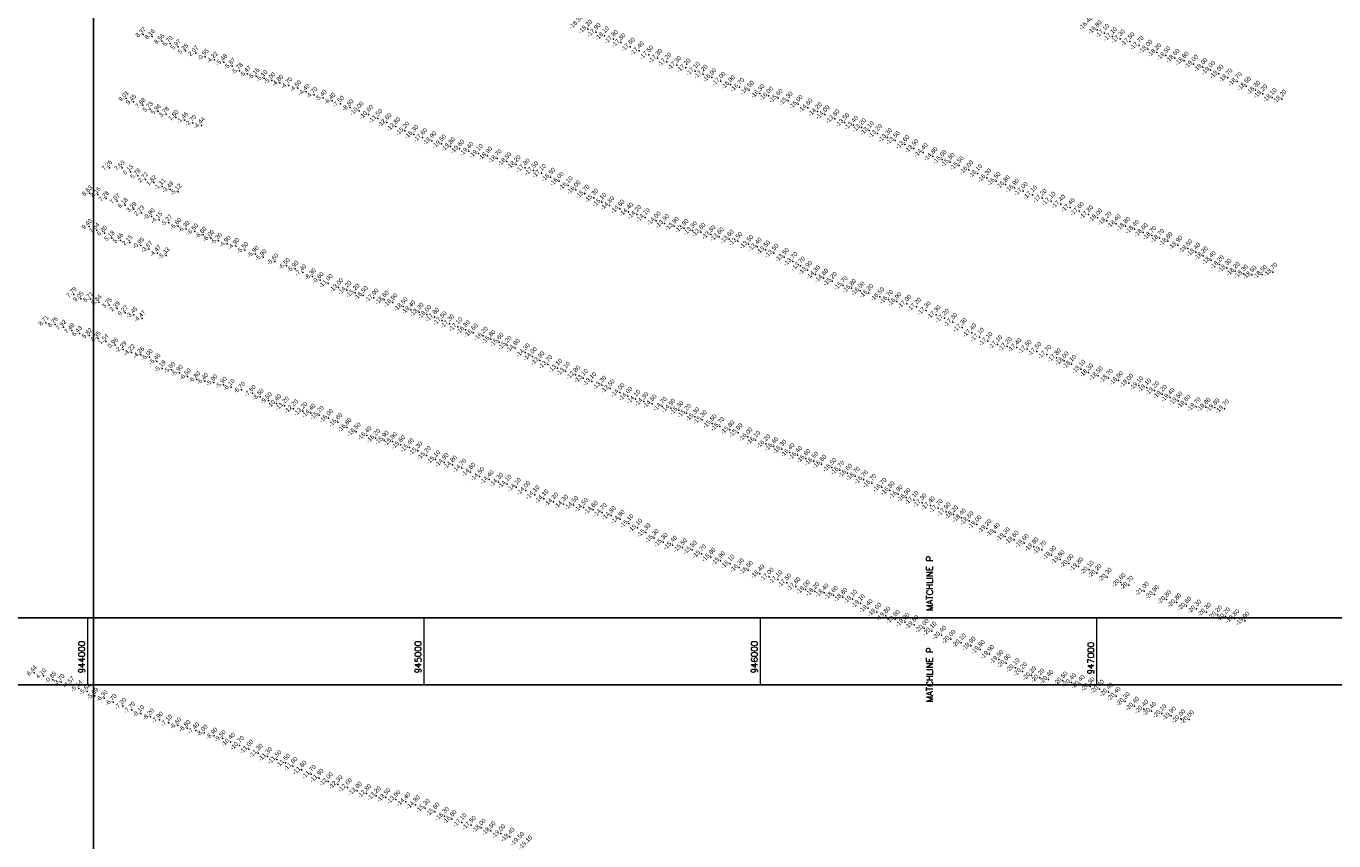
# Model space of a CAD drawing. Header units: feet. Extents: x 923032 to 950902, y 470215 to 606658.
# Tile 19 of 66: x 943817 to 947705, y 532273 to 534697. Entities that reach past the tile are written whole.
import ezdxf
from ezdxf.enums import TextEntityAlignment as Align

# ---------------------------------------------------------------- set-up
doc = ezdxf.new("R2010")
doc.units = ezdxf.units.FT
doc.header["$MEASUREMENT"] = 0
doc.header["$XCLIPFRAME"] = 0
doc.header["$PDSIZE"] = 100
doc.linetypes.add('DASHED', pattern=[0.75, 0.5, -0.25])
doc.linetypes.add('DASHED2', pattern=[0.375, 0.25, -0.125])
doc.layers.add('ALIGNSPACE-24x36', color=1, linetype='DASHED2', plot=False)
for name, color, linetype in [('ELEV8', 7, 'Continuous'), ('GRID-LABELS-X', 7, 'Continuous'), ('GRID-TICKS-X', 7, 'Continuous'), ('MATCHLINE', 7, 'DASHED'), ('POINTS8', 7, 'Continuous')]:
    doc.layers.add(name, color=color, linetype=linetype)
doc.layers.add('MrSID', color=251, linetype='Continuous', transparency=0.2)
doc.styles.add('MM-STANDARD', font='txt', dxfattribs={"height": 1})
doc.styles.get("Standard").update_dxf_attribs({"font": 'simplex.shx'})
picture_1 = doc.add_image_def('image4.sid', size_in_pixel=(6320, 6970))
picture_2 = doc.add_image_def('image6.sid', size_in_pixel=(6316, 6967))

msp = doc.modelspace()

# ---------------------------------------------------------------- linework, layer by layer
at = {"layer": 'ALIGNSPACE-24x36'}
for points in [[(943000, 536992.8), (949900.2, 536992.8), (949900.2, 532737), (943000, 532737)], [(942000, 532937), (948900.2, 532937), (948900.2, 528681.2), (942000, 528681.2)]]:
    msp.add_lwpolyline(points, close=True, dxfattribs=at)
at = {"layer": 'GRID-TICKS-X', "const_width": 4, "flags": 128}
for points in [[(944000, 532937), (944000, 532737)], [(945000, 532937), (945000, 532737)], [(946000, 532937), (946000, 532737)], [(947000, 532937), (947000, 532737)]]:
    msp.add_lwpolyline(points, dxfattribs=at)
at = {"layer": 'MATCHLINE'}
for p, q in [((943000, 532937), (949000, 532937)), ((943000, 532737), (949000, 532737))]:
    msp.add_line(p, q, dxfattribs=at)
at = {"layer": 'POINTS8', "color": 250, "linetype": 'Continuous', "lineweight": 0, "transparency": 33554687}
for p in [(944164.3, 534671.7, 8.4), (944191.6, 534665.8, 8.2), (945486.3, 534688.1, -18.2), (945511.1, 534678.3, -17.9), (945536.1, 534668.3, -18.1), (945562.8, 534657.7, -17.8), (947000.9, 534686.1, -16.8), (947023.3, 534675.8, -17.1), (947046.4, 534665.7, -17.1), (947069.8, 534659, -17.3), (944219.9, 534651.8, 8.6), (944244.8, 534645.5, 5.7), (944268.6, 534635.1, 6), (944290.7, 534622.8, 5.2), (944321.1, 534616.1, 2.1), (945584.9, 534647.7, -17.8), (945612.9, 534634.8, -17.6), (945639.8, 534623.4, -17.4), (947098.4, 534650.9, -17.5), (947125.6, 534639.4, -17.7), (947151.7, 534628.6, -18), (947178, 534618.3, -18.2), (944349.6, 534605, -0.6), (944376.9, 534596.7, -4.2), (944404.3, 534589.4, -5.5), (944428.9, 534577.9, -5.9), (945667.8, 534611.2, -17.5), (945694.2, 534601, -17.3), (945721.6, 534590.2, -17.2), (945750.9, 534580.4, -17.3), (947205.2, 534608.9, -18.5), (947232.3, 534601.4, -18.6), (947259.4, 534593.3, -18.8), (947287.3, 534583.8, -19), (944450.8, 534563.5, -5.8), (944475.3, 534554.9, -5.5), (944500.4, 534548.1, -5.2), (944524.3, 534541.8, -5.1), (945778.5, 534572.5, -17.2), (945806.1, 534563, -17.1), (945829.2, 534554.1, -17.2), (945855.4, 534543.8, -16.9), (947315.6, 534574.6, -19), (947338.1, 534565.7, -19), (947363.2, 534554.5, -19), (947389.8, 534543, -18.7), (944547.7, 534534.9, -5), (944571, 534527.9, -4.8), (944598.1, 534520.4, -4.7), (944624.5, 534511.8, -4.5), (944649.8, 534500.8, -4.4), (945882.7, 534533.1, -17), (945910.8, 534522.8, -16.9), (945938, 534515, -16.7), (945966.8, 534506.7, -16.5), (947417.5, 534531.9, -18.7), (947444.4, 534518.6, -18.5), (947472, 534506.6, -18.3), (944113.8, 534481.6, 9), (944136, 534471.7, 9.4), (944163.9, 534461.3, 7.9), (944672.9, 534492.2, -4.7), (944700.1, 534483.5, -5.4), (944726.6, 534474.5, -6.4), (944751.8, 534465.4, -7.5), (945998.6, 534496.2, -16.3), (946023.7, 534489.2, -16), (946052.4, 534482.5, -15.6), (946082.1, 534474.3, -15.3), (946112.1, 534464.3, -15), (947493.3, 534495.6, -18.2), (947521, 534484.2, -18.1), (947550.1, 534479.9, -18.2), (944185.8, 534450, 5.7), (944209.8, 534442.6, 6), (944233.5, 534434.7, 3.8), (944261.8, 534424.8, 1.8), (944780.2, 534454.9, -8.8), (944806.5, 534444.8, -10), (944834.7, 534434, -10.6), (944862.2, 534422.2, -11.5), (946140.9, 534453.9, -14.6), (946169.2, 534442.3, -14.2), (946191.8, 534433.5, -14), (946221.2, 534421.3, -13.6), (944288, 534417.3, -1.5), (944312.4, 534408.7, -2.7), (944338.2, 534401.6, -4.4), (944889.4, 534410.1, -12.6), (944915.6, 534397.7, -13.8), (944942.6, 534385.1, -15.2), (946250.3, 534410.4, -13.5), (946276.5, 534402.2, -13.4), (946300.1, 534394.9, -13.2), (946323.5, 534386.2, -13.1), (944969.3, 534374.8, -16.3), (944995.6, 534365.5, -17.6), (945023, 534356, -18.9), (945051.4, 534346.6, -19.5), (946348, 534377.3, -13.2), (946377.6, 534365.6, -13.3), (946400.5, 534357, -13.5), (946429.4, 534345, -13.6), (945078.6, 534338.2, -19.8), (945105.7, 534331.4, -19.6), (945132.8, 534324.8, -19.4), (945161.4, 534318.3, -19.1), (945188.7, 534310.9, -18.9), (946455.9, 534333, -13.9), (946483.8, 534320.9, -14.4), (946512.9, 534309.1, -14.8), (944064.4, 534275.7, 7.3), (944102, 534274.9, 7.7), (945217.2, 534302.6, -18.7), (945246.1, 534294, -18.5), (945273.3, 534284.8, -18.2), (945300.5, 534275.1, -17.8), (945325.6, 534266.9, -17.5), (946539.8, 534300.4, -15), (946563.7, 534291.9, -15.5), (946590.7, 534282, -15.5), (946619.1, 534269.6, -16), (944127.2, 534262.9, 6.1), (944149, 534251.2, 5.8), (944171.3, 534240.1, 2.7), (944196.3, 534231.1, 1.8), (945348.7, 534258.9, -17.1), (945376.1, 534247.6, -16.5), (945401.4, 534235.5, -16), (946645.7, 534258.4, -16.1), (946672.8, 534245.7, -16.3), (946700.4, 534235.3, -16.5), (946728.2, 534225.5, -16.8), (944005.2, 534200.1, 8.6), (944030.4, 534196.1, 8.2), (944221.4, 534219.3, -1.1), (944244.8, 534210.9, -3.5), (944268.9, 534203.8, -5.1), (945427.9, 534222.3, -16.1), (945451.5, 534210.1, -16), (945478, 534197.4, -15.7), (946755.2, 534215.3, -16.9), (946781, 534205.5, -17), (946808.8, 534195, -17.1), (944054.7, 534184.1, 7.3), (944087.9, 534176.2, 7.1), (944111.2, 534164, 6.2), (944137.3, 534151.9, 3.3), (945504.2, 534185.6, -15.3), (945528.1, 534173.1, -15.1), (945551.4, 534163.1, -14.8), (945582.3, 534153, -14.6), (946837.4, 534184.7, -17.2), (946863.9, 534176.5, -17.1), (946892.7, 534167.5, -17.4), (946920.9, 534157.2, -17.4), (944160.3, 534141.1, 2.7), (944189.2, 534130.5, -0.9), (944211.9, 534120.4, -4.1), (944241.3, 534111.8, -5.3), (945608, 534144.2, -14.4), (945632.2, 534136.6, -14.2), (945657.2, 534127.5, -14.1), (945689.7, 534117.7, -14), (945714.7, 534109.8, -13.9), (946948, 534146.3, -17.6), (946975.6, 534136.2, -17.8), (947002.4, 534126.8, -18), (947029.9, 534117.4, -18.2), (947057.4, 534109.1, -18.4), (944004.5, 534100.9, 9.4), (944026.7, 534090.1, 7.5), (944049.7, 534081.3, 6.8), (944268.4, 534101.9, -5.6), (944292.4, 534093.1, -6.3), (944318.2, 534085.4, -6.5), (944343, 534075.9, -6.6), (945743.9, 534101.6, -13.9), (945772.7, 534095.4, -13.9), (945797.9, 534088.9, -13.9), (945822.9, 534083.8, -13.8), (945852.9, 534076.6, -13.8), (945877.3, 534070.4, -13.6), (947085, 534101.6, -18.8), (947111.8, 534092.8, -18.4), (947138.2, 534083, -18.6), (947163.2, 534073.9, -18.7), (944071.8, 534066.2, 5.2), (944097.6, 534059.4, 5.5), (944125.1, 534053, 2.1), (944157.5, 534044.4, -0.9), (944182.1, 534033, -3.7), (944365.8, 534066, -6), (944388.9, 534057.7, -5.3), (944414.8, 534048.8, -4.9), (944440.5, 534042.3, -4.9), (945907.1, 534063.3, -13.6), (945932.4, 534056.8, -13.5), (945964.9, 534047.9, -13.5), (945990, 534040.1, -13.4), (946015.2, 534031.4, -13.5), (947186.6, 534065.8, -18.7), (947211.4, 534056.7, -18.8), (947240.8, 534045.6, -18.9), (947270.5, 534034.8, -18.5), (944207.8, 534021.3, -4.5), (944232.9, 534014, -5.3), (944467.1, 534030.5, -5.5), (944498.3, 534018.6, -5.9), (944521.5, 534009, -5.9), (944556.5, 533996.3, -5.6), (946039.9, 534021.3, -13.5), (946070.9, 534009.3, -13.5), (946096, 533996.9, -13.7), (947294, 534024.8, -18.4), (947316.5, 534013.8, -18.2), (947339.9, 534000.5, -18.4), (944590.9, 533983.3, -6.5), (944616.3, 533974.6, -6.9), (944639.8, 533964.2, -7.4), (946119.1, 533983.5, -13.7), (946140, 533970.8, -13.9), (946163.9, 533957.6, -14.3), (947364.4, 533987.7, -18.2), (947386.6, 533977.2, -18.3), (947411.8, 533967.5, -18.2), (947435.7, 533959.9, -18.3), (947461.2, 533956.8, -18.5), (947492, 533958.2, -18.5), (947523.2, 533965.3, -18.7), (944668.1, 533951.9, -8.3), (944691.3, 533941.3, -9.6), (944714.7, 533931.5, -11), (944746, 533919.1, -13), (946187.8, 533947.5, -14.6), (946213.6, 533937.8, -15.2), (946245.8, 533925.1, -15.7), (946270.8, 533916.8, -15.8), (943959, 533898, 7.8), (943979.5, 533885.5, 9), (944008.1, 533884.6, 8.7), (944033.1, 533875.8, 5.6), (944770.4, 533911.6, -14.2), (944794.6, 533902.9, -15.2), (944818.9, 533895.7, -16.5), (944851, 533888.6, -17.9), (944881.5, 533882.2, -18.6), (946296.4, 533909.4, -16), (946321.6, 533902.2, -16.2), (946354.6, 533891.9, -16.5), (946380.9, 533884, -16.7), (946405.4, 533877.3, -16.9), (944064.1, 533866.4, 3.7), (944087.5, 533856.3, 2.4), (944111.6, 533844.3, 0.3), (944137.5, 533837.9, -3.5), (944907, 533874.4, -18.9), (944937.5, 533862.3, -18.5), (944960.4, 533853.2, -18.4), (944984.9, 533846.1, -18.3), (945007.9, 533839.1, -18), (946434.9, 533870.2, -17), (946464.1, 533861.4, -17.2), (946492.7, 533850.7, -17.3), (946522.2, 533838.4, -17.3), (943875.8, 533814.1, 8.7), (943903.4, 533809.3, 8.8), (943927.9, 533801, 7.9), (944161.6, 533826.6, -4.5), (945031, 533831.4, -17.8), (945053.7, 533820.9, -17.5), (945075.9, 533811.4, -17.3), (945100.4, 533802.6, -17.1), (946546.9, 533828.2, -17.2), (946571.8, 533815.9, -17.3), (946599.9, 533800.7, -17.3), (943952.6, 533791, 7.5), (943975.2, 533782.8, 6.4), (944005, 533776.6, 5.8), (944030.5, 533767.2, 4.3), (945122.8, 533793.7, -16.8), (945146, 533784.4, -16.6), (945175.8, 533775.3, -16.2), (945198.2, 533765.2, -15.8), (946628.1, 533784.9, -17.4), (946651, 533771.8, -17.1), (946676.1, 533759.3, -17.1), (944053.6, 533758.8, 1.5), (944081.4, 533748, 1), (944105.2, 533735.3, -2.3), (944130.3, 533726.4, -4.2), (945222.7, 533756.8, -15.6), (945246.8, 533747.7, -15.2), (945270.9, 533739, -14.8), (945300.8, 533725.8, -14.3), (946705.2, 533750, -17.1), (946733.7, 533743.9, -17.2), (946762.4, 533740.9, -17.4), (946792.6, 533735.8, -17.5), (946821.4, 533729.2, -17.5), (946851.4, 533720.4, -17.7), (944157.7, 533718.8, -4.3), (944183.2, 533712.2, -5), (944205.9, 533699.6, -5.5), (945322.1, 533714.4, -14), (945344.4, 533701.9, -13.9), (945367.8, 533690.7, -13.7), (946880.1, 533710.5, -17.8), (946902.7, 533701.3, -18), (946924.5, 533691.1, -18.1), (944221.7, 533678.3, -5.2), (944249.5, 533673.9, -5.6), (944272.6, 533665.2, -5.9), (944296.7, 533654.4, -6.5), (944324.6, 533645.6, -6.8), (945396.8, 533679.6, -13.1), (945420.2, 533670.4, -13.1), (945449.8, 533659.5, -12.8), (945473.4, 533649.3, -13.1), (946952.6, 533676.6, -18.1), (946975.7, 533666.2, -18.3), (947004.2, 533656.9, -18.5), (947034.4, 533649.6, -18.7), (947064.4, 533642.4, -18.9), (944348.3, 533641, -6.4), (944375.3, 533636.7, -5.9), (944403.4, 533629.4, -5.9), (944426.7, 533622.6, -6.1), (944457.5, 533614.6, -6.7), (944489.4, 533605.3, -7.6), (945498.2, 533639.8, -13.1), (945528, 533628.9, -13.3), (945552.8, 533618.5, -13.5), (945582.4, 533606.9, -14), (947094.8, 533635.1, -19), (947124.6, 533627.5, -19.1), (947148.3, 533620.9, -19.1), (947171.3, 533612.5, -19.2), (944513, 533594.3, -8.5), (944537.2, 533583.4, -9.5), (944561.4, 533574.3, -10.4), (944584.8, 533567.3, -11.2), (945605.6, 533596.1, -14), (945629, 533587, -14.1), (945653.2, 533580.2, -14.3), (945677.6, 533573.3, -14.5), (945707.9, 533565.7, -14.7), (947194.5, 533602, -19.2), (947217.7, 533592.4, -19.4), (947241.6, 533582, -19.5), (947265.4, 533572.6, -19.6), (947295.2, 533564.5, -19.7), (944611.8, 533558.6, -12.2), (944639.3, 533551.1, -13.2), (944663.6, 533545.8, -14.4), (944688.1, 533539.4, -15.2), (944715.9, 533530.2, -16), (945733.2, 533560.5, -14.9), (945757.2, 533554.1, -15.3), (945780.1, 533545.4, -15.2), (945804.7, 533535, -15.3), (945827.2, 533525.8, -15.3), (947324.5, 533563.7, -19.8), (947351.1, 533562, -19.8), (947379.6, 533558.5, -19.7), (944743.3, 533518.6, -16.6), (944770.6, 533503.2, -16.8), (944797.9, 533490, -16.5), (945856, 533514.5, -15.5), (945879.4, 533506.2, -15.7), (945909.1, 533496, -15.8), (945933.3, 533487.4, -15.9), (944829.9, 533478.8, -16.4), (944855.7, 533471.1, -16.2), (944881.3, 533465.6, -15.9), (944905.9, 533460.9, -15.9), (944929.8, 533451.7, -15.6), (945962.8, 533475.3, -16), (945985.4, 533465.1, -16.1), (946015.6, 533454.7, -16.2), (944956.2, 533443.2, -15.4), (944981.3, 533433.4, -15.3), (945006.9, 533419.9, -15.2), (946039.1, 533446.6, -16.4), (946063.5, 533438.7, -16.3), (946087.7, 533428.4, -16.4), (946110.3, 533420.1, -16.4), (946134.6, 533411.1, -16.6), (945034.1, 533407.2, -15.1), (945059.3, 533399.2, -14.9), (945084.1, 533391.8, -14.8), (945111.7, 533382, -14.7), (945138.4, 533370.4, -14.6), (946158.4, 533402.9, -16.5), (946181.9, 533394.2, -16.6), (946212.3, 533384.2, -16.5), (946235.8, 533376, -16.7), (945165.2, 533357, -14.5), (945193.3, 533347.8, -14.4), (945221.3, 533340.5, -14.3), (945246.8, 533334.6, -14.1), (946258.5, 533367.3, -16.6), (946281.9, 533358.3, -16.7), (946306.1, 533348.1, -16.7), (946330.7, 533337.1, -16.7), (945274.2, 533325.7, -14.1), (945302, 533315.6, -14), (945329.4, 533303, -14.1), (946361.2, 533324.9, -16.7), (946385.1, 533315.1, -16.8), (946409.2, 533304.2, -16.9), (946432.8, 533294.8, -16.9), (945356.3, 533290.9, -14.1), (945385.1, 533281.6, -14.2), (945414.5, 533275, -14.3), (945444.6, 533271.3, -14.5), (945473.9, 533264.8, -14.5), (945502.6, 533257.5, -14.6), (946456.3, 533286.6, -17.1), (946480.4, 533278.7, -17.3), (946505.1, 533270.5, -17.4), (946528.2, 533262.5, -17.7), (945529.7, 533250.1, -14.7), (945556.3, 533241.2, -14.8), (945582.9, 533229.8, -14.9), (945609.1, 533217.5, -15.1), (946551.8, 533252.2, -17.9), (946574.3, 533243.6, -18.2), (946597.3, 533234, -18.4), (946620.1, 533225.6, -18.6), (945634.8, 533204.2, -15.1), (945659.7, 533190, -15.3), (946643.7, 533214.4, -19), (946673.4, 533202.3, -19.2), (946698.1, 533191.4, -19.4), (946727.9, 533178.4, -19.3), (945683.9, 533173.3, -15.3), (945710.5, 533161.5, -15.3), (945738.7, 533153.3, -15.4), (945768.1, 533145.4, -15.5), (945797.2, 533138.7, -15.5), (946753.9, 533168.3, -19.6), (946783.7, 533158.8, -19.6), (946812.8, 533148.1, -19.8), (946836.2, 533138.7, -19.7), (945824.6, 533127.3, -15.7), (945852.7, 533117.6, -15.8), (945881.3, 533106.7, -15.9), (946865.5, 533123.2, -19.9), (946890.8, 533109.7, -19.8), (946917.2, 533098.4, -20), (945909.6, 533096.9, -16.1), (945937, 533086.2, -16.3), (945963.9, 533078.6, -16.5), (945998.2, 533067.6, -16.4), (946945.7, 533089.1, -19.8), (946977.1, 533079, -20.1), (947000.5, 533069.4, -20.2), (946025.7, 533058.2, -17), (946051.6, 533050.2, -17.1), (946078.1, 533040.6, -17.5), (946105.5, 533030.1, -17.8), (946133.6, 533020.7, -18), (947030.8, 533058, -20.3), (947071.8, 533041.9, -20.6), (947095.4, 533034, -20.7), (946161.3, 533014.9, -18.2), (946189.1, 533011.1, -18.4), (946216.7, 533004.1, -18.6), (946244.9, 532998.1, -18.8), (946273.8, 532992.5, -19.1), (947140.7, 533016.4, -21), (947171.1, 533006, -20.9), (947207.2, 532991.1, -20.8), (947237.2, 532981.8, -20.8), (946297.1, 532979.3, -19.1), (946320.1, 532965, -19.4), (946345.8, 532953.8, -19.6), (946372.7, 532942.7, -19.8), (947267.1, 532971.8, -20.6), (947296.8, 532963.3, -20.3), (947326, 532953.9, -20.3), (947358.4, 532945.5, -20.2), (946400.7, 532932.7, -19.8), (946429.2, 532923.7, -19.8), (946456.7, 532916.3, -19.8), (946486.7, 532906, -20), (947382.7, 532940.4, -20.2), (947409.6, 532934.6, -19.8), (947439.8, 532927.7, -19.9), (946509.8, 532897.4, -20.1), (946538.4, 532885.5, -20.4), (946566.1, 532873.2, -20), (946597, 532862.4, -20.1), (946625.8, 532852.9, -19.9), (946653.4, 532842.8, -19.8), (946681.2, 532828.1, -19.9), (946708.3, 532813, -19.9), (946730.1, 532801.5, -20), (946756.9, 532788.4, -20.1), (943840.7, 532773.1, 6.4), (943868, 532764.4, 4.1), (943896.6, 532752.6, -0.8), (946778.8, 532776.9, -20.2), (946806.2, 532764.7, -20.2), (946830.8, 532757.9, -20.2), (946856.6, 532753.6, -20.4), (946899.4, 532749.1, -20.5), (943920.9, 532745.4, -3.7), (943949.7, 532738.2, -4.6), (943973.6, 532726.9, -5.1), (943998.1, 532718, -5.6), (946924.8, 532744.3, -20.4), (946950.9, 532739.3, -20.4), (946979.8, 532732.2, -20.3), (947007.6, 532724.9, -20.4), (947034.8, 532715.9, -20.4), (944021.5, 532704.4, -5.9), (944049.1, 532697.4, -6.3), (944075.7, 532685.8, -6.7), (944104.2, 532674.3, -7.2), (947057.2, 532703.7, -20.4), (947084.4, 532687.8, -20.3), (947112.2, 532674.3, -20.4), (944131, 532662.7, -7.7), (944158, 532652.1, -8.1), (944187, 532642.6, -8.2), (944213.8, 532633.5, -7.9), (947139.5, 532665.3, -20.4), (947162.7, 532658.8, -20.4), (947193.4, 532652, -20.1), (947221.4, 532645.1, -19.9), (947249.4, 532636.7, -20), (947274.9, 532634.1, -20), (944241.1, 532624.4, -7.1), (944268.1, 532616, -6.6), (944295.2, 532608.3, -6.8), (944321, 532601.3, -7.4), (944346.4, 532594.5, -8), (944375.6, 532586, -8.9), (944400.2, 532578, -9.5), (944424.2, 532567.3, -10.4), (944451.1, 532557.1, -10.7), (944478.8, 532546.2, -11), (944506.9, 532534.4, -11.3), (944534.4, 532524.3, -11.3), (944562, 532515.3, -11.5), (944587.7, 532504.9, -11.5), (944610.1, 532495.3, -11.8), (944636.9, 532484.2, -11.6), (944664.4, 532471.4, -11.7), (944687.6, 532460.2, -11.9), (944715.1, 532449.9, -12), (944743.7, 532441, -12.3), (944771.9, 532432.1, -12.6), (944801.1, 532421.7, -12.8), (944829.1, 532414.3, -12.8), (944857.9, 532407.3, -13.2), (944886.3, 532402.3, -13.5), (944915.7, 532396.2, -13.9), (944945.5, 532389.7, -14.4), (944974.1, 532380.9, -14.8), (945003.3, 532370.6, -15.3), (945032.4, 532359.5, -15.8), (945060.3, 532346.8, -16.3), (945082.9, 532337.6, -16.8), (945112.5, 532328, -17.1), (945140.3, 532319.8, -17.5), (945169.6, 532311.6, -18), (945198.8, 532303.3, -18.5), (945227.9, 532294.9, -19), (945255.3, 532284.9, -19.4)]:
    msp.add_point(p, dxfattribs=at)

# ---------------------------------------------------------------- texts
at = {"layer": 'ELEV8', "color": 18, "true_color": 0x000000, "transparency": 33554687, "style": 'MM-STANDARD'}
for s, p in [('8.37', (944164.3, 534671.7, 8.4)), ('-18.30', (945458.7, 534701.7, -18.3)), ('-18.20', (945486.3, 534688.1, -18.2)), ('-17.90', (945511.1, 534678.3, -17.9)), ('-18.10', (945536.1, 534668.3, -18.1)), ('-16.40', (946974.2, 534699.2, -16.4)), ('-16.80', (947000.9, 534686.1, -16.8)), ('-17.10', (947023.3, 534675.8, -17.1)), ('-17.10', (947046.4, 534665.7, -17.1)), ('8.16', (944191.6, 534665.8, 8.2)), ('8.56', (944219.9, 534651.8, 8.6)), ('5.70', (944244.8, 534645.5, 5.7)), ('5.97', (944268.6, 534635.1, 6)), ('-17.80', (945562.8, 534657.7, -17.8)), ('-17.80', (945584.9, 534647.7, -17.8)), ('-17.60', (945612.9, 534634.8, -17.6)), ('-17.30', (947069.8, 534659, -17.3)), ('-17.50', (947098.4, 534650.9, -17.5)), ('-17.70', (947125.6, 534639.4, -17.7)), ('-18.00', (947151.7, 534628.6, -18)), ('5.25', (944290.7, 534622.8, 5.2)), ('2.07', (944321.1, 534616.1, 2.1)), ('-0.55', (944349.6, 534605, -0.6)), ('-4.22', (944376.9, 534596.7, -4.2)), ('-17.40', (945639.8, 534623.4, -17.4)), ('-17.50', (945667.8, 534611.2, -17.5)), ('-17.30', (945694.2, 534601, -17.3)), ('-17.20', (945721.6, 534590.2, -17.2)), ('-18.20', (947178, 534618.3, -18.2)), ('-18.50', (947205.2, 534608.9, -18.5)), ('-18.60', (947232.3, 534601.4, -18.6)), ('-18.80', (947259.4, 534593.3, -18.8)), ('-5.48', (944404.3, 534589.4, -5.5)), ('-5.87', (944428.9, 534577.9, -5.9)), ('-5.78', (944450.8, 534563.5, -5.8)), ('-5.47', (944475.3, 534554.9, -5.5)), ('-17.30', (945750.9, 534580.4, -17.3)), ('-17.20', (945778.5, 534572.5, -17.2)), ('-17.10', (945806.1, 534563, -17.1)), ('-17.20', (945829.2, 534554.1, -17.2)), ('-19.00', (947287.3, 534583.8, -19)), ('-19.00', (947315.6, 534574.6, -19)), ('-19.00', (947338.1, 534565.7, -19)), ('-19.00', (947363.2, 534554.5, -19)), ('-5.16', (944500.4, 534548.1, -5.2)), ('-5.10', (944524.3, 534541.8, -5.1)), ('-5.00', (944547.7, 534534.9, -5)), ('-4.80', (944571, 534527.9, -4.8)), ('-4.70', (944598.1, 534520.4, -4.7)), ('-4.50', (944624.5, 534511.8, -4.5)), ('-16.90', (945855.4, 534543.8, -16.9)), ('-17.00', (945882.7, 534533.1, -17)), ('-16.90', (945910.8, 534522.8, -16.9)), ('-16.70', (945938, 534515, -16.7)), ('-18.70', (947389.8, 534543, -18.7)), ('-18.70', (947417.5, 534531.9, -18.7)), ('-18.50', (947444.4, 534518.6, -18.5)), ('9.01', (944113.8, 534481.6, 9)), ('-4.40', (944649.8, 534500.8, -4.4)), ('-4.70', (944672.9, 534492.2, -4.7)), ('-5.40', (944700.1, 534483.5, -5.4)), ('-6.40', (944726.6, 534474.5, -6.4)), ('-16.50', (945966.8, 534506.7, -16.5)), ('-16.30', (945998.6, 534496.2, -16.3)), ('-16.00', (946023.7, 534489.2, -16)), ('-15.60', (946052.4, 534482.5, -15.6)), ('-15.30', (946082.1, 534474.3, -15.3)), ('-18.30', (947472, 534506.6, -18.3)), ('-18.20', (947493.3, 534495.6, -18.2)), ('-18.10', (947521, 534484.2, -18.1)), ('-18.20', (947550.1, 534479.9, -18.2)), ('9.45', (944136, 534471.7, 9.4)), ('7.88', (944163.9, 534461.3, 7.9)), ('5.73', (944185.8, 534450, 5.7)), ('5.96', (944209.8, 534442.6, 6)), ('-7.50', (944751.8, 534465.4, -7.5)), ('-8.80', (944780.2, 534454.9, -8.8)), ('-10.00', (944806.5, 534444.8, -10)), ('-10.60', (944834.7, 534434, -10.6)), ('-15.00', (946112.1, 534464.3, -15)), ('-14.60', (946140.9, 534453.9, -14.6)), ('-14.20', (946169.2, 534442.3, -14.2)), ('-14.00', (946191.8, 534433.5, -14)), ('3.78', (944233.5, 534434.7, 3.8)), ('1.80', (944261.8, 534424.8, 1.8)), ('-1.46', (944288, 534417.3, -1.5)), ('-2.70', (944312.4, 534408.7, -2.7)), ('-4.44', (944338.2, 534401.6, -4.4)), ('-11.50', (944862.2, 534422.2, -11.5)), ('-12.60', (944889.4, 534410.1, -12.6)), ('-13.80', (944915.6, 534397.7, -13.8)), ('-13.60', (946221.2, 534421.3, -13.6)), ('-13.50', (946250.3, 534410.4, -13.5)), ('-13.40', (946276.5, 534402.2, -13.4)), ('-13.20', (946300.1, 534394.9, -13.2)), ('-15.20', (944942.6, 534385.1, -15.2)), ('-16.30', (944969.3, 534374.8, -16.3)), ('-17.60', (944995.6, 534365.5, -17.6)), ('-18.90', (945023, 534356, -18.9)), ('-13.10', (946323.5, 534386.2, -13.1)), ('-13.20', (946348, 534377.3, -13.2)), ('-13.30', (946377.6, 534365.6, -13.3)), ('-13.50', (946400.5, 534357, -13.5)), ('-19.50', (945051.4, 534346.6, -19.5)), ('-19.80', (945078.6, 534338.2, -19.8)), ('-19.60', (945105.7, 534331.4, -19.6)), ('-19.40', (945132.8, 534324.8, -19.4)), ('-19.10', (945161.4, 534318.3, -19.1)), ('-13.60', (946429.4, 534345, -13.6)), ('-13.90', (946455.9, 534333, -13.9)), ('-14.40', (946483.8, 534320.9, -14.4)), ('-18.90', (945188.7, 534310.9, -18.9)), ('-18.70', (945217.2, 534302.6, -18.7)), ('-18.50', (945246.1, 534294, -18.5)), ('-18.20', (945273.3, 534284.8, -18.2)), ('-17.80', (945300.5, 534275.1, -17.8)), ('-14.80', (946512.9, 534309.1, -14.8)), ('-15.00', (946539.8, 534300.4, -15)), ('-15.50', (946563.7, 534291.9, -15.5)), ('-15.50', (946590.7, 534282, -15.5)), ('7.26', (944064.4, 534275.7, 7.3)), ('7.69', (944102, 534274.9, 7.7)), ('6.13', (944127.2, 534262.9, 6.1)), ('5.78', (944149, 534251.2, 5.8)), ('-17.50', (945325.6, 534266.9, -17.5)), ('-17.10', (945348.7, 534258.9, -17.1)), ('-16.50', (945376.1, 534247.6, -16.5)), ('-16.00', (946619.1, 534269.6, -16)), ('-16.10', (946645.7, 534258.4, -16.1)), ('-16.30', (946672.8, 534245.7, -16.3)), ('2.72', (944171.3, 534240.1, 2.7)), ('1.82', (944196.3, 534231.1, 1.8)), ('-1.11', (944221.4, 534219.3, -1.1)), ('-3.49', (944244.8, 534210.9, -3.5)), ('-5.12', (944268.9, 534203.8, -5.1)), ('-16.00', (945401.4, 534235.5, -16)), ('-16.10', (945427.9, 534222.3, -16.1)), ('-16.00', (945451.5, 534210.1, -16)), ('-15.70', (945478, 534197.4, -15.7)), ('-16.50', (946700.4, 534235.3, -16.5)), ('-16.80', (946728.2, 534225.5, -16.8)), ('-16.90', (946755.2, 534215.3, -16.9)), ('-17.00', (946781, 534205.5, -17)), ('8.63', (944005.2, 534200.1, 8.6)), ('8.15', (944030.4, 534196.1, 8.2)), ('7.26', (944054.7, 534184.1, 7.3)), ('7.07', (944087.9, 534176.2, 7.1)), ('-15.30', (945504.2, 534185.6, -15.3)), ('-15.10', (945528.1, 534173.1, -15.1)), ('-14.80', (945551.4, 534163.1, -14.8)), ('-17.10', (946808.8, 534195, -17.1)), ('-17.20', (946837.4, 534184.7, -17.2)), ('-17.10', (946863.9, 534176.5, -17.1)), ('-17.40', (946892.7, 534167.5, -17.4)), ('6.18', (944111.2, 534164, 6.2)), ('3.29', (944137.3, 534151.9, 3.3)), ('2.73', (944160.3, 534141.1, 2.7)), ('-0.90', (944189.2, 534130.5, -0.9)), ('-14.60', (945582.3, 534153, -14.6)), ('-14.40', (945608, 534144.2, -14.4)), ('-14.20', (945632.2, 534136.6, -14.2)), ('-14.10', (945657.2, 534127.5, -14.1)), ('-17.40', (946920.9, 534157.2, -17.4)), ('-17.60', (946948, 534146.3, -17.6)), ('-17.80', (946975.6, 534136.2, -17.8)), ('-18.00', (947002.4, 534126.8, -18)), ('9.40', (944004.5, 534100.9, 9.4)), ('7.54', (944026.7, 534090.1, 7.5)), ('-4.15', (944211.9, 534120.4, -4.1)), ('-5.27', (944241.3, 534111.8, -5.3)), ('-5.60', (944268.4, 534101.9, -5.6)), ('-6.30', (944292.4, 534093.1, -6.3)), ('-6.50', (944318.2, 534085.4, -6.5)), ('-14.00', (945689.7, 534117.7, -14)), ('-13.90', (945714.7, 534109.8, -13.9)), ('-13.90', (945743.9, 534101.6, -13.9)), ('-13.90', (945772.7, 534095.4, -13.9)), ('-13.90', (945797.9, 534088.9, -13.9)), ('-13.80', (945822.9, 534083.8, -13.8)), ('-18.20', (947029.9, 534117.4, -18.2)), ('-18.40', (947057.4, 534109.1, -18.4)), ('-18.80', (947085, 534101.6, -18.8)), ('-18.40', (947111.8, 534092.8, -18.4)), ('-18.60', (947138.2, 534083, -18.6)), ('6.80', (944049.7, 534081.3, 6.8)), ('5.18', (944071.8, 534066.2, 5.2)), ('5.46', (944097.6, 534059.4, 5.5)), ('2.15', (944125.1, 534053, 2.1)), ('-6.60', (944343, 534075.9, -6.6)), ('-6.00', (944365.8, 534066, -6)), ('-5.30', (944388.9, 534057.7, -5.3)), ('-4.90', (944414.8, 534048.8, -4.9)), ('-13.80', (945852.9, 534076.6, -13.8)), ('-13.60', (945877.3, 534070.4, -13.6)), ('-13.60', (945907.1, 534063.3, -13.6)), ('-13.50', (945932.4, 534056.8, -13.5)), ('-13.50', (945964.9, 534047.9, -13.5)), ('-18.70', (947163.2, 534073.9, -18.7)), ('-18.70', (947186.6, 534065.8, -18.7)), ('-18.80', (947211.4, 534056.7, -18.8)), ('-18.90', (947240.8, 534045.6, -18.9)), ('-0.95', (944157.5, 534044.4, -0.9)), ('-3.67', (944182.1, 534033, -3.7)), ('-4.47', (944207.8, 534021.3, -4.5)), ('-5.33', (944232.9, 534014, -5.3)), ('-4.90', (944440.5, 534042.3, -4.9)), ('-5.50', (944467.1, 534030.5, -5.5)), ('-5.90', (944498.3, 534018.6, -5.9)), ('-5.90', (944521.5, 534009, -5.9)), ('-13.40', (945990, 534040.1, -13.4)), ('-13.50', (946015.2, 534031.4, -13.5)), ('-13.50', (946039.9, 534021.3, -13.5)), ('-13.50', (946070.9, 534009.3, -13.5)), ('-18.50', (947270.5, 534034.8, -18.5)), ('-18.40', (947294, 534024.8, -18.4)), ('-18.20', (947316.5, 534013.8, -18.2)), ('-5.60', (944556.5, 533996.3, -5.6)), ('-6.50', (944590.9, 533983.3, -6.5)), ('-6.90', (944616.3, 533974.6, -6.9)), ('-13.70', (946096, 533996.9, -13.7)), ('-13.70', (946119.1, 533983.5, -13.7)), ('-13.90', (946140, 533970.8, -13.9)), ('-18.40', (947339.9, 534000.5, -18.4)), ('-18.20', (947364.4, 533987.7, -18.2)), ('-18.30', (947386.6, 533977.2, -18.3)), ('-18.20', (947411.8, 533967.5, -18.2)), ('-18.70', (947523.2, 533965.3, -18.7)), ('-7.40', (944639.8, 533964.2, -7.4)), ('-8.30', (944668.1, 533951.9, -8.3)), ('-9.60', (944691.3, 533941.3, -9.6)), ('-11.00', (944714.7, 533931.5, -11)), ('-14.30', (946163.9, 533957.6, -14.3)), ('-14.60', (946187.8, 533947.5, -14.6)), ('-15.20', (946213.6, 533937.8, -15.2)), ('-15.70', (946245.8, 533925.1, -15.7)), ('-18.30', (947435.7, 533959.9, -18.3)), ('-18.50', (947461.2, 533956.8, -18.5)), ('-18.50', (947492, 533958.2, -18.5)), ('7.79', (943959, 533898, 7.8)), ('-13.00', (944746, 533919.1, -13)), ('-14.20', (944770.4, 533911.6, -14.2)), ('-15.20', (944794.6, 533902.9, -15.2)), ('-16.50', (944818.9, 533895.7, -16.5)), ('-17.90', (944851, 533888.6, -17.9)), ('-15.80', (946270.8, 533916.8, -15.8)), ('-16.00', (946296.4, 533909.4, -16)), ('-16.20', (946321.6, 533902.2, -16.2)), ('-16.50', (946354.6, 533891.9, -16.5)), ('9.05', (943979.5, 533885.5, 9)), ('8.71', (944008.1, 533884.6, 8.7)), ('5.64', (944033.1, 533875.8, 5.6)), ('3.75', (944064.1, 533866.4, 3.7)), ('2.39', (944087.5, 533856.3, 2.4)), ('-18.60', (944881.5, 533882.2, -18.6)), ('-18.90', (944907, 533874.4, -18.9)), ('-18.50', (944937.5, 533862.3, -18.5)), ('-18.40', (944960.4, 533853.2, -18.4)), ('-16.70', (946380.9, 533884, -16.7)), ('-16.90', (946405.4, 533877.3, -16.9)), ('-17.00', (946434.9, 533870.2, -17)), ('-17.20', (946464.1, 533861.4, -17.2)), ('-17.30', (946492.7, 533850.7, -17.3)), ('0.27', (944111.6, 533844.3, 0.3)), ('-3.45', (944137.5, 533837.9, -3.5)), ('-4.47', (944161.6, 533826.6, -4.5)), ('-18.30', (944984.9, 533846.1, -18.3)), ('-18.00', (945007.9, 533839.1, -18)), ('-17.80', (945031, 533831.4, -17.8)), ('-17.50', (945053.7, 533820.9, -17.5)), ('-17.30', (945075.9, 533811.4, -17.3)), ('-17.30', (946522.2, 533838.4, -17.3)), ('-17.20', (946546.9, 533828.2, -17.2)), ('-17.30', (946571.8, 533815.9, -17.3)), ('8.71', (943875.8, 533814.1, 8.7)), ('8.75', (943903.4, 533809.3, 8.8)), ('7.92', (943927.9, 533801, 7.9)), ('7.48', (943952.6, 533791, 7.5)), ('6.43', (943975.2, 533782.8, 6.4)), ('5.82', (944005, 533776.6, 5.8)), ('-17.10', (945100.4, 533802.6, -17.1)), ('-16.80', (945122.8, 533793.7, -16.8)), ('-16.60', (945146, 533784.4, -16.6)), ('-16.20', (945175.8, 533775.3, -16.2)), ('-17.30', (946599.9, 533800.7, -17.3)), ('-17.40', (946628.1, 533784.9, -17.4)), ('-17.10', (946651, 533771.8, -17.1)), ('4.35', (944030.5, 533767.2, 4.3)), ('1.54', (944053.6, 533758.8, 1.5)), ('0.96', (944081.4, 533748, 1)), ('-2.29', (944105.2, 533735.3, -2.3)), ('-15.80', (945198.2, 533765.2, -15.8)), ('-15.60', (945222.7, 533756.8, -15.6)), ('-15.20', (945246.8, 533747.7, -15.2)), ('-14.80', (945270.9, 533739, -14.8)), ('-17.10', (946676.1, 533759.3, -17.1)), ('-17.10', (946705.2, 533750, -17.1)), ('-17.20', (946733.7, 533743.9, -17.2)), ('-17.40', (946762.4, 533740.9, -17.4)), ('-17.50', (946792.6, 533735.8, -17.5)), ('-4.22', (944130.3, 533726.4, -4.2)), ('-4.26', (944157.7, 533718.8, -4.3)), ('-5.00', (944183.2, 533712.2, -5)), ('-5.46', (944205.9, 533699.6, -5.5)), ('-14.30', (945300.8, 533725.8, -14.3)), ('-14.00', (945322.1, 533714.4, -14)), ('-13.90', (945344.4, 533701.9, -13.9)), ('-17.50', (946821.4, 533729.2, -17.5)), ('-17.70', (946851.4, 533720.4, -17.7)), ('-17.80', (946880.1, 533710.5, -17.8)), ('-18.00', (946902.7, 533701.3, -18)), ('-5.19', (944221.7, 533678.3, -5.2)), ('-5.60', (944249.5, 533673.9, -5.6)), ('-5.90', (944272.6, 533665.2, -5.9)), ('-13.70', (945367.8, 533690.7, -13.7)), ('-13.10', (945396.8, 533679.6, -13.1)), ('-13.10', (945420.2, 533670.4, -13.1)), ('-12.80', (945449.8, 533659.5, -12.8)), ('-18.10', (946924.5, 533691.1, -18.1)), ('-18.10', (946952.6, 533676.6, -18.1)), ('-18.30', (946975.7, 533666.2, -18.3)), ('-18.50', (947004.2, 533656.9, -18.5)), ('-6.50', (944296.7, 533654.4, -6.5)), ('-6.80', (944324.6, 533645.6, -6.8)), ('-6.40', (944348.3, 533641, -6.4)), ('-5.90', (944375.3, 533636.7, -5.9)), ('-5.90', (944403.4, 533629.4, -5.9)), ('-6.10', (944426.7, 533622.6, -6.1)), ('-13.10', (945473.4, 533649.3, -13.1)), ('-13.10', (945498.2, 533639.8, -13.1)), ('-13.30', (945528, 533628.9, -13.3)), ('-13.50', (945552.8, 533618.5, -13.5)), ('-18.70', (947034.4, 533649.6, -18.7)), ('-18.90', (947064.4, 533642.4, -18.9)), ('-19.00', (947094.8, 533635.1, -19)), ('-19.10', (947124.6, 533627.5, -19.1)), ('-19.10', (947148.3, 533620.9, -19.1)), ('-6.70', (944457.5, 533614.6, -6.7)), ('-7.60', (944489.4, 533605.3, -7.6)), ('-8.50', (944513, 533594.3, -8.5)), ('-9.50', (944537.2, 533583.4, -9.5)), ('-14.00', (945582.4, 533606.9, -14)), ('-14.00', (945605.6, 533596.1, -14)), ('-14.10', (945629, 533587, -14.1)), ('-14.30', (945653.2, 533580.2, -14.3)), ('-19.20', (947171.3, 533612.5, -19.2)), ('-19.20', (947194.5, 533602, -19.2)), ('-19.40', (947217.7, 533592.4, -19.4)), ('-19.50', (947241.6, 533582, -19.5)), ('-10.40', (944561.4, 533574.3, -10.4)), ('-11.20', (944584.8, 533567.3, -11.2)), ('-12.20', (944611.8, 533558.6, -12.2)), ('-13.20', (944639.3, 533551.1, -13.2)), ('-14.40', (944663.6, 533545.8, -14.4)), ('-15.20', (944688.1, 533539.4, -15.2)), ('-14.50', (945677.6, 533573.3, -14.5)), ('-14.70', (945707.9, 533565.7, -14.7)), ('-14.90', (945733.2, 533560.5, -14.9)), ('-15.30', (945757.2, 533554.1, -15.3)), ('-15.20', (945780.1, 533545.4, -15.2)), ('-19.60', (947265.4, 533572.6, -19.6)), ('-19.70', (947295.2, 533564.5, -19.7)), ('-19.80', (947324.5, 533563.7, -19.8)), ('-19.80', (947351.1, 533562, -19.8)), ('-19.70', (947379.6, 533558.5, -19.7)), ('-16.00', (944715.9, 533530.2, -16)), ('-16.60', (944743.3, 533518.6, -16.6)), ('-16.80', (944770.6, 533503.2, -16.8)), ('-15.30', (945804.7, 533535, -15.3)), ('-15.30', (945827.2, 533525.8, -15.3)), ('-15.50', (945856, 533514.5, -15.5)), ('-15.70', (945879.4, 533506.2, -15.7)), ('-16.50', (944797.9, 533490, -16.5)), ('-16.40', (944829.9, 533478.8, -16.4)), ('-16.20', (944855.7, 533471.1, -16.2)), ('-15.90', (944881.3, 533465.6, -15.9)), ('-15.90', (944905.9, 533460.9, -15.9)), ('-15.80', (945909.1, 533496, -15.8)), ('-15.90', (945933.3, 533487.4, -15.9)), ('-16.00', (945962.8, 533475.3, -16)), ('-16.10', (945985.4, 533465.1, -16.1)), ('-15.60', (944929.8, 533451.7, -15.6)), ('-15.40', (944956.2, 533443.2, -15.4)), ('-15.30', (944981.3, 533433.4, -15.3)), ('-15.20', (945006.9, 533419.9, -15.2)), ('-16.20', (946015.6, 533454.7, -16.2)), ('-16.40', (946039.1, 533446.6, -16.4)), ('-16.30', (946063.5, 533438.7, -16.3)), ('-16.40', (946087.7, 533428.4, -16.4)), ('-16.40', (946110.3, 533420.1, -16.4)), ('-15.10', (945034.1, 533407.2, -15.1)), ('-14.90', (945059.3, 533399.2, -14.9)), ('-14.80', (945084.1, 533391.8, -14.8)), ('-14.70', (945111.7, 533382, -14.7)), ('-16.60', (946134.6, 533411.1, -16.6)), ('-16.50', (946158.4, 533402.9, -16.5)), ('-16.60', (946181.9, 533394.2, -16.6)), ('-16.50', (946212.3, 533384.2, -16.5)), ('-14.60', (945138.4, 533370.4, -14.6)), ('-14.50', (945165.2, 533357, -14.5)), ('-14.40', (945193.3, 533347.8, -14.4)), ('-16.70', (946235.8, 533376, -16.7)), ('-16.60', (946258.5, 533367.3, -16.6)), ('-16.70', (946281.9, 533358.3, -16.7)), ('-16.70', (946306.1, 533348.1, -16.7)), ('-14.30', (945221.3, 533340.5, -14.3)), ('-14.10', (945246.8, 533334.6, -14.1)), ('-14.10', (945274.2, 533325.7, -14.1)), ('-14.00', (945302, 533315.6, -14)), ('-14.10', (945329.4, 533303, -14.1)), ('-16.70', (946330.7, 533337.1, -16.7)), ('-16.70', (946361.2, 533324.9, -16.7)), ('-16.80', (946385.1, 533315.1, -16.8)), ('-16.90', (946409.2, 533304.2, -16.9)), ('-14.10', (945356.3, 533290.9, -14.1)), ('-14.20', (945385.1, 533281.6, -14.2)), ('-14.30', (945414.5, 533275, -14.3)), ('-14.50', (945444.6, 533271.3, -14.5)), ('-14.50', (945473.9, 533264.8, -14.5)), ('-16.90', (946432.8, 533294.8, -16.9)), ('-17.10', (946456.3, 533286.6, -17.1)), ('-17.30', (946480.4, 533278.7, -17.3)), ('-17.40', (946505.1, 533270.5, -17.4)), ('-14.60', (945502.6, 533257.5, -14.6)), ('-14.70', (945529.7, 533250.1, -14.7)), ('-14.80', (945556.3, 533241.2, -14.8)), ('-14.90', (945582.9, 533229.8, -14.9)), ('-17.70', (946528.2, 533262.5, -17.7)), ('-17.90', (946551.8, 533252.2, -17.9)), ('-18.20', (946574.3, 533243.6, -18.2)), ('-18.40', (946597.3, 533234, -18.4)), ('-18.60', (946620.1, 533225.6, -18.6)), ('-15.10', (945609.1, 533217.5, -15.1)), ('-15.10', (945634.8, 533204.2, -15.1)), ('-15.30', (945659.7, 533190, -15.3)), ('-19.00', (946643.7, 533214.4, -19)), ('-19.20', (946673.4, 533202.3, -19.2)), ('-19.40', (946698.1, 533191.4, -19.4)), ('-15.30', (945683.9, 533173.3, -15.3)), ('-15.30', (945710.5, 533161.5, -15.3)), ('-15.40', (945738.7, 533153.3, -15.4)), ('-19.30', (946727.9, 533178.4, -19.3)), ('-19.60', (946753.9, 533168.3, -19.6)), ('-19.60', (946783.7, 533158.8, -19.6)), ('-19.80', (946812.8, 533148.1, -19.8)), ('-15.50', (945768.1, 533145.4, -15.5)), ('-15.50', (945797.2, 533138.7, -15.5)), ('-15.70', (945824.6, 533127.3, -15.7)), ('-15.80', (945852.7, 533117.6, -15.8)), ('-19.70', (946836.2, 533138.7, -19.7)), ('-19.90', (946865.5, 533123.2, -19.9)), ('-19.80', (946890.8, 533109.7, -19.8)), ('-15.90', (945881.3, 533106.7, -15.9)), ('-16.10', (945909.6, 533096.9, -16.1)), ('-16.30', (945937, 533086.2, -16.3)), ('-16.50', (945963.9, 533078.6, -16.5)), ('-20.00', (946917.2, 533098.4, -20)), ('-19.80', (946945.7, 533089.1, -19.8)), ('-20.10', (946977.1, 533079, -20.1)), ('-16.40', (945998.2, 533067.6, -16.4)), ('-17.00', (946025.7, 533058.2, -17)), ('-17.10', (946051.6, 533050.2, -17.1)), ('-17.50', (946078.1, 533040.6, -17.5)), ('-20.20', (947000.5, 533069.4, -20.2)), ('-20.30', (947030.8, 533058, -20.3)), ('-20.60', (947071.8, 533041.9, -20.6)), ('-20.70', (947095.4, 533034, -20.7)), ('-17.80', (946105.5, 533030.1, -17.8)), ('-18.00', (946133.6, 533020.7, -18)), ('-18.20', (946161.3, 533014.9, -18.2)), ('-18.40', (946189.1, 533011.1, -18.4)), ('-18.60', (946216.7, 533004.1, -18.6)), ('-18.80', (946244.9, 532998.1, -18.8)), ('-19.10', (946273.8, 532992.5, -19.1)), ('-21.00', (947140.7, 533016.4, -21)), ('-20.90', (947171.1, 533006, -20.9)), ('-19.10', (946297.1, 532979.3, -19.1)), ('-19.40', (946320.1, 532965, -19.4)), ('-19.60', (946345.8, 532953.8, -19.6)), ('-20.80', (947207.2, 532991.1, -20.8)), ('-20.80', (947237.2, 532981.8, -20.8)), ('-20.60', (947267.1, 532971.8, -20.6)), ('-20.30', (947296.8, 532963.3, -20.3)), ('-20.30', (947326, 532953.9, -20.3)), ('-19.80', (946372.7, 532942.7, -19.8)), ('-19.80', (946400.7, 532932.7, -19.8)), ('-19.80', (946429.2, 532923.7, -19.8)), ('-19.80', (946456.7, 532916.3, -19.8)), ('-20.20', (947358.4, 532945.5, -20.2)), ('-20.20', (947382.7, 532940.4, -20.2)), ('-19.80', (947409.6, 532934.6, -19.8)), ('-19.90', (947439.8, 532927.7, -19.9)), ('-20.00', (946486.7, 532906, -20)), ('-20.10', (946509.8, 532897.4, -20.1)), ('-20.40', (946538.4, 532885.5, -20.4)), ('-20.00', (946566.1, 532873.2, -20)), ('-20.10', (946597, 532862.4, -20.1)), ('-19.90', (946625.8, 532852.9, -19.9)), ('-19.80', (946653.4, 532842.8, -19.8)), ('-19.90', (946681.2, 532828.1, -19.9)), ('-19.90', (946708.3, 532813, -19.9)), ('-20.00', (946730.1, 532801.5, -20)), ('6.44', (943840.7, 532773.1, 6.4)), ('4.10', (943868, 532764.4, 4.1)), ('-20.10', (946756.9, 532788.4, -20.1)), ('-20.20', (946778.8, 532776.9, -20.2)), ('-20.20', (946806.2, 532764.7, -20.2)), ('-0.85', (943896.6, 532752.6, -0.8)), ('-3.70', (943920.9, 532745.4, -3.7)), ('-4.57', (943949.7, 532738.2, -4.6)), ('-5.14', (943973.6, 532726.9, -5.1)), ('-20.20', (946830.8, 532757.9, -20.2)), ('-20.40', (946856.6, 532753.6, -20.4)), ('-20.50', (946899.4, 532749.1, -20.5)), ('-20.40', (946924.8, 532744.3, -20.4)), ('-20.40', (946950.9, 532739.3, -20.4)), ('-20.30', (946979.8, 532732.2, -20.3)), ('-20.40', (947007.6, 532724.9, -20.4)), ('-5.62', (943998.1, 532718, -5.6)), ('-5.89', (944021.5, 532704.4, -5.9)), ('-6.30', (944049.1, 532697.4, -6.3)), ('-6.70', (944075.7, 532685.8, -6.7)), ('-20.40', (947034.8, 532715.9, -20.4)), ('-20.40', (947057.2, 532703.7, -20.4)), ('-20.30', (947084.4, 532687.8, -20.3)), ('-7.20', (944104.2, 532674.3, -7.2)), ('-7.70', (944131, 532662.7, -7.7)), ('-8.10', (944158, 532652.1, -8.1)), ('-20.40', (947112.2, 532674.3, -20.4)), ('-20.40', (947139.5, 532665.3, -20.4)), ('-20.40', (947162.7, 532658.8, -20.4)), ('-20.10', (947193.4, 532652, -20.1)), ('-19.90', (947221.4, 532645.1, -19.9)), ('-8.20', (944187, 532642.6, -8.2)), ('-7.90', (944213.8, 532633.5, -7.9)), ('-7.10', (944241.1, 532624.4, -7.1)), ('-6.60', (944268.1, 532616, -6.6)), ('-6.80', (944295.2, 532608.3, -6.8)), ('-20.00', (947249.4, 532636.7, -20)), ('-20.00', (947274.9, 532634.1, -20)), ('-7.40', (944321, 532601.3, -7.4)), ('-8.00', (944346.4, 532594.5, -8)), ('-8.90', (944375.6, 532586, -8.9)), ('-9.50', (944400.2, 532578, -9.5)), ('-10.40', (944424.2, 532567.3, -10.4)), ('-10.70', (944451.1, 532557.1, -10.7)), ('-11.00', (944478.8, 532546.2, -11)), ('-11.30', (944506.9, 532534.4, -11.3)), ('-11.30', (944534.4, 532524.3, -11.3)), ('-11.50', (944562, 532515.3, -11.5)), ('-11.50', (944587.7, 532504.9, -11.5)), ('-11.80', (944610.1, 532495.3, -11.8)), ('-11.60', (944636.9, 532484.2, -11.6)), ('-11.70', (944664.4, 532471.4, -11.7)), ('-11.90', (944687.6, 532460.2, -11.9)), ('-12.00', (944715.1, 532449.9, -12)), ('-12.30', (944743.7, 532441, -12.3)), ('-12.60', (944771.9, 532432.1, -12.6)), ('-12.80', (944801.1, 532421.7, -12.8)), ('-12.80', (944829.1, 532414.3, -12.8)), ('-13.20', (944857.9, 532407.3, -13.2)), ('-13.50', (944886.3, 532402.3, -13.5)), ('-13.90', (944915.7, 532396.2, -13.9)), ('-14.40', (944945.5, 532389.7, -14.4)), ('-14.80', (944974.1, 532380.9, -14.8)), ('-15.30', (945003.3, 532370.6, -15.3)), ('-15.80', (945032.4, 532359.5, -15.8)), ('-16.30', (945060.3, 532346.8, -16.3)), ('-16.80', (945082.9, 532337.6, -16.8)), ('-17.10', (945112.5, 532328, -17.1)), ('-17.50', (945140.3, 532319.8, -17.5)), ('-18.00', (945169.6, 532311.6, -18)), ('-18.50', (945198.8, 532303.3, -18.5)), ('-19.00', (945227.9, 532294.9, -19)), ('-19.40', (945255.3, 532284.9, -19.4)), ('-19.50', (945283.8, 532272.1, -19.5)), ('-19.10', (945308, 532261.4, -19.1))]:
    msp.add_text(s, height=13, rotation=45, dxfattribs=at).set_placement(p, align=Align.BOTTOM_CENTER)
at = {"layer": 'GRID-LABELS-X'}
for s, p in [('MATCHLINE P', (946512.7, 532957.1)), ('944000', (943991.6, 532771.6)), ('945000', (944991.6, 532771.6)), ('946000', (945991.6, 532771.6)), ('MATCHLINE P', (946512.7, 532685.1)), ('947000', (946991.6, 532768.4))]:
    msp.add_text(s, height=18.75, rotation=90, dxfattribs=at).set_placement(p)

# ---------------------------------------------------------------- pictures from other files: only their frames are drawn
at = {"layer": 'MrSID'}
image = msp.add_image(picture_1, insert=(944016.7, 515780.5), size_in_units=(20734.9, 22867.5), dxfattribs=at)
image.set_boundary_path([(1823.22, -0.5), (-0.5, -0.5), (-0.5, 6685.05), (299.22, 6685.05), (299.22, 5448.84), (908.82, 5448.84), (908.82, 4212.627), (1213.62, 4212.627), (1213.62, 1740.205), (1518.42, 1740.205), (1518.42, 564.954), (1823.22, 564.954), (1823.22, -0.5)])
image = msp.add_image(picture_2, insert=(923454.6, 515648.7), size_in_units=(20721.8, 22857.6), dxfattribs=at)
image.set_boundary_path([(6266.817, 6641.88), (5956.935, 6641.88), (5956.935, 6966.5), (-0.5, 6966.5), (-0.5, -0.5), (6266.817, 3.077), (6266.817, 6641.88)])

doc.saveas('drawing.dxf')
